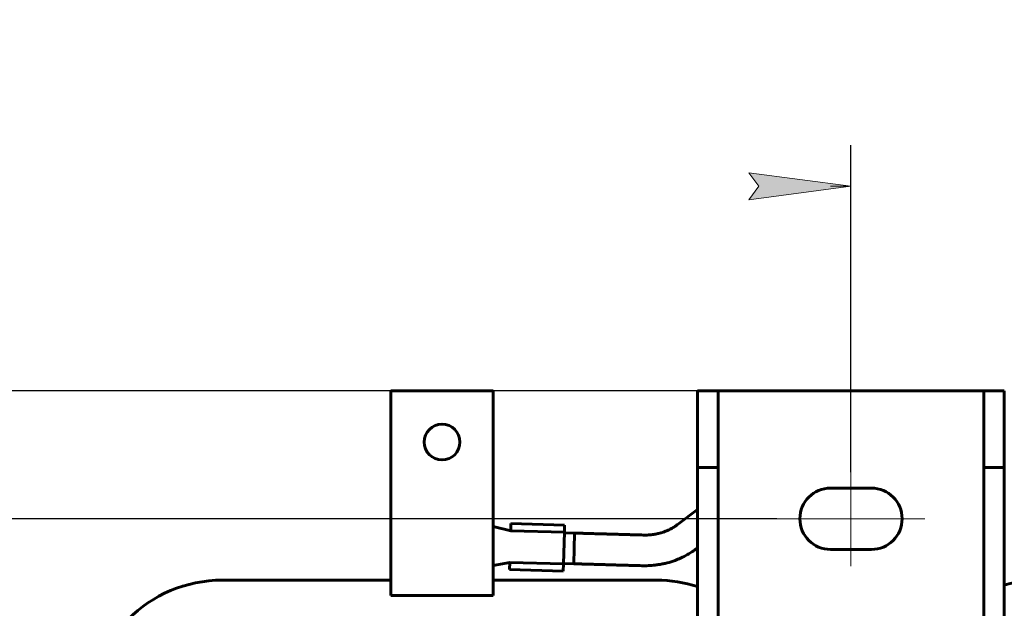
# Model space of a CAD drawing. Header units: millimetres. Extents: x 0 to 297, y 0 to 420.
# Tile 13 of 18: x 105 to 153, y 352 to 381. Entities that reach past the tile are written whole.
import ezdxf

# ---------------------------------------------------------------- set-up
doc = ezdxf.new("R2010")
doc.units = ezdxf.units.MM
for name, pattern in [('K5LT_AXLED', [19.5, 15, -1.5, 1.5, -1.5]), ('K5LT_BASIC', [0]), ('K5LT_THIN', [0])]:
    doc.linetypes.add(name, pattern=pattern)
doc.layers.add('Системный слой', color=7, linetype='Continuous')
doc.styles.add('KDIMTEXTSTYLE', font='GOST_AU.SHX', dxfattribs={"width": 0.96, "oblique": 15, "height": 5})
doc.dimstyles.new('KDIMSTYLE (0.25)', dxfattribs={"dimtxt": 5, "dimasz": 1, "dimexe": 2, "dimexo": 0, "dimgap": 1, "dimtad": 1, "dimlfac": 4, "dimtxsty": 'KDIMTEXTSTYLE', "dimsah": 1, "dimcen": 0, "dimdle": 1, "dimadec": 0, "dimazin": 0, "dimtfac": 0.667, "dimtmove": 0, "dimatfit": 3, "dimfxl": 1, "dimtvp": 1, "dimtolj": 1, "dimtzin": 0, "dimarcsym": 0})

# ---------------------------------------------------------------- blocks, each defined once
blk = doc.blocks.new('U107')
at = {"layer": 'Системный слой', "color": 150, "linetype": 'K5LT_BASIC', "lineweight": 60, "true_color": 0x0080ff}
for p, q in [((114.939, 353.551), (123.189, 353.551)), ((128.189, 353.551), (136.189, 353.551))]:
    blk.add_line(p, q, dxfattribs=at)
blk = doc.blocks.new('U117')
at = {"layer": 'Системный слой', "color": 150, "linetype": 'K5LT_BASIC', "lineweight": 60, "true_color": 0x0080ff}
for p, q in [((129.047, 355.965), (129.057, 356.315)), ((128.993, 354.066), (129.003, 354.416))]:
    blk.add_line(p, q, dxfattribs=at)
blk = doc.blocks.new('U118')
at = {"layer": 'Системный слой', "color": 150, "linetype": 'K5LT_BASIC', "lineweight": 60, "true_color": 0x0080ff}
for p, q in [((131.671, 355.89), (131.681, 356.24)), ((131.617, 353.991), (131.627, 354.341))]:
    blk.add_line(p, q, dxfattribs=at)
blk = doc.blocks.new('U119')
at = {"layer": 'Системный слой', "color": 150, "linetype": 'K5LT_BASIC', "lineweight": 60, "true_color": 0x0080ff}
for p, q in [((132.17, 355.851), (132.148, 355.101)), ((132.148, 355.101), (132.127, 354.351))]:
    blk.add_line(p, q, dxfattribs=at)
blk = doc.blocks.new('KDIMARROW_01')
at = {"layer": 'Системный слой'}
blk.add_hatch(color=0, dxfattribs=at).paths.add_polyline_path([(-5, -0.658), (0, 0), (-5, 0.658), (-4.5, 0)])
at = {"layer": 'Системный слой', "color": 0, "linetype": 'K5LT_THIN', "lineweight": 18}
for p, q in [((-4.5, 0), (-5, 0.658)), ((-5, 0.658), (0, 0)), ((0, 0), (-5, -0.658)), ((-5, -0.658), (-4.5, 0)), ((0, 0), (-1, 0))]:
    blk.add_line(p, q, dxfattribs=at)

msp = doc.modelspace()

# ---------------------------------------------------------------- linework, layer by layer
at = {"layer": 'Системный слой', "color": 150, "linetype": 'K5LT_BASIC', "lineweight": 60, "true_color": 0x0080ff}
for p, q in [((123.1894, 362.801), (123.1894, 353.551)), ((128.1894, 362.801), (123.1894, 362.801)), ((128.1894, 362.801), (128.1894, 353.551)), ((138.1894, 362.801), (139.1894, 362.801)), ((138.1894, 359.051), (138.1894, 362.801)), ((139.1894, 362.801), (139.1894, 359.051)), ((139.1894, 362.801), (152.1894, 362.801)), ((152.1894, 362.801), (153.1894, 362.801)), ((152.1894, 359.051), (152.1894, 362.801)), ((153.1894, 362.801), (153.1894, 359.051)), ((139.1894, 359.051), (138.1894, 359.051)), ((138.1894, 359.051), (138.1894, 299.051)), ((139.1894, 359.051), (139.1894, 299.051)), ((153.1894, 359.051), (152.1894, 359.051)), ((152.1894, 359.051), (152.1894, 299.051)), ((153.1894, 359.051), (153.1894, 299.051)), ((144.6894, 358.051), (146.6894, 358.051)), ((137.1872, 356.2528), (138.1894, 357.0111)), ((128.1894, 356.1776), (129.0468, 355.9649)), ((129.0468, 355.9649), (131.6707, 355.8901)), ((129.0568, 356.3148), (131.6807, 356.2399)), ((131.6707, 355.8901), (131.6266, 354.3407)), ((131.67, 355.8651), (132.1698, 355.8508)), ((138.0815, 355.0512), (138.1894, 355.1329)), ((146.6894, 355.051), (144.6894, 355.051)), ((129.0026, 354.4155), (128.1894, 354.2707)), ((128.9927, 354.0657), (131.6166, 353.9909)), ((131.6266, 354.3407), (129.0026, 354.4155)), ((131.6273, 354.3657), (132.1271, 354.3514)), ((123.1894, 352.801), (123.1894, 353.551)), ((128.1894, 353.551), (128.1894, 352.801)), ((128.1894, 352.801), (123.1894, 352.801))]:
    msp.add_line(p, q, dxfattribs=at)
at = {"layer": 'Системный слой', "color": 30, "linetype": 'K5LT_AXLED', "lineweight": 18, "true_color": 0xff8000}
for p, q in [((145.6894, 354.2382), (145.6894, 358.8264)), ((142.0674, 356.551), (149.3006, 356.551))]:
    msp.add_line(p, q, dxfattribs=at)
at = {"layer": 'Системный слой', "color": 150, "linetype": 'K5LT_BASIC', "lineweight": 60, "true_color": 0x0080ff}
msp.add_circle((125.6894, 360.301), 0.875, dxfattribs=at)
for centre, radius, start, end in [((144.6894, 356.551), 1.5, 90, 270), ((146.6894, 356.551), 1.5, 270, 90), ((114.9394, 347.051), 6.5, 90, 180), ((136.1894, 347.051), 6.5, 72.07979, 90), ((154.9394, 347.051), 6.5, 90, 105.6185)]:
    msp.add_arc(centre, radius, start, end, dxfattribs=at)
for points, knots in [([(132.1698, 355.8508), (132.1708, 355.8508), (132.1717, 355.8508), (132.1737, 355.8507), (132.1746, 355.8507), (132.1775, 355.8506), (132.1794, 355.8506), (132.1852, 355.8504), (132.189, 355.8503), (132.2005, 355.85), (132.2081, 355.8497), (132.2311, 355.8491), (132.2465, 355.8487), (132.2924, 355.8473), (132.3231, 355.8465), (132.3957, 355.8444), (132.4378, 355.8432), (132.4969, 355.8415), (132.5139, 355.841), (132.5395, 355.8403), (132.548, 355.8401), (132.5608, 355.8397), (132.5651, 355.8396), (132.5715, 355.8394), (132.5736, 355.8393), (132.5768, 355.8392), (132.5779, 355.8392), (132.5795, 355.8392), (132.58, 355.8391), (132.5808, 355.8391), (132.5811, 355.8391), (132.5816, 355.8391), (132.5818, 355.8391), (132.5991, 355.8386), (132.6162, 355.8381), (132.6418, 355.8374), (132.6503, 355.8371), (132.6759, 355.8364), (132.693, 355.8359), (132.7356, 355.8347), (132.7612, 355.834), (132.8209, 355.8323), (132.855, 355.8313), (132.9574, 355.8284), (133.0257, 355.8264), (133.1963, 355.8216), (133.2986, 355.8187), (133.4121, 355.8154), (133.4232, 355.8151), (133.5153, 355.8125), (133.5961, 355.8102), (133.7086, 355.807), (133.7403, 355.8061), (133.7844, 355.8048), (133.7968, 355.8044), (133.8217, 355.8037), (133.8341, 355.8034), (133.8566, 355.8027), (133.8667, 355.8025), (133.8969, 355.8016), (133.9171, 355.801), (133.9776, 355.7993), (134.018, 355.7981), (134.1121, 355.7955), (134.1659, 355.7939), (134.313, 355.7897), (134.4036, 355.7871), (134.5621, 355.7826), (134.63, 355.7807), (134.7146, 355.7783), (134.7305, 355.7778), (134.7807, 355.7764), (134.8152, 355.7754), (134.9234, 355.7723), (134.998, 355.7702), (135.1678, 355.7654), (135.2635, 355.7626), (135.4158, 355.7583), (135.4728, 355.7563), (135.6162, 355.7533), (135.7025, 355.7546), (135.8762, 355.765), (135.9638, 355.7745), (136.115, 355.7983), (136.1812, 355.8115), (136.2562, 355.8292), (136.2649, 355.8313), (136.3196, 355.8448), (136.3656, 355.8574), (136.4234, 355.8744), (136.4351, 355.8779), (136.4581, 355.8849), (136.4696, 355.8885), (136.5045, 355.8996), (136.5282, 355.9074), (136.5971, 355.9312), (136.6425, 355.9482), (136.7633, 355.9975), (136.8365, 356.0321), (136.9643, 356.1018), (137.0189, 356.1351), (137.0962, 356.1868), (137.1192, 356.2029), (137.1558, 356.2293), (137.1695, 356.2394), (137.1845, 356.2507), (137.1858, 356.2517), (137.1872, 356.2528)], [0, 0, 0, 0, 0.0236591, 0.0236591, 0.0473182, 0.0473182, 0.0946364, 0.0946364, 0.1892727, 0.1892727, 0.3785455, 0.3785455, 0.757091, 0.757091, 1.514182, 1.514182, 2.5523331, 2.5523331, 2.9737788, 2.9737788, 3.1845016, 3.1845016, 3.289863, 3.289863, 3.3425438, 3.3425438, 3.3688841, 3.3688841, 3.3820543, 3.3820543, 3.3886394, 3.3886394, 3.3938833, 3.3938833, 3.8160528, 3.8160528, 4.0267756, 4.0267756, 4.4482213, 4.4482213, 5.0803898, 5.0803898, 5.9232811, 5.9232811, 7.6090638, 7.6090638, 10.1377378, 10.1377378, 10.4117562, 10.4117562, 12.4156815, 12.4156815, 13.2013053, 13.2013053, 13.5093032, 13.5093032, 13.8173011, 13.8173011, 14.0667563, 14.0667563, 14.5655882, 14.5655882, 15.5616688, 15.5616688, 16.8808686, 16.8808686, 19.1559863, 19.1559863, 20.9062338, 20.9062338, 21.3086745, 21.3086745, 22.1691486, 22.1691486, 23.9812192, 23.9812192, 26.2563369, 26.2563369, 27.6470779, 27.6470779, 29.8024557, 29.8024557, 31.955745, 31.955745, 33.6966192, 33.6966192, 33.9268019, 33.9268019, 35.1353551, 35.1353551, 35.4374934, 35.4374934, 35.7396317, 35.7396317, 36.3715096, 36.3715096, 37.6195756, 37.6195756, 39.8091782, 39.8091782, 41.6520086, 41.6520086, 42.4590526, 42.4590526, 42.9503045, 42.9503045, 43, 43, 43, 43]), ([(132.1271, 354.3515), (132.128, 354.3514), (132.129, 354.3514), (132.1309, 354.3513), (132.1319, 354.3513), (132.1347, 354.3512), (132.1367, 354.3512), (132.1424, 354.351), (132.1462, 354.3509), (132.1577, 354.3506), (132.1654, 354.3504), (132.1884, 354.3497), (132.2037, 354.3493), (132.2497, 354.348), (132.2803, 354.3471), (132.353, 354.345), (132.395, 354.3438), (132.4541, 354.3421), (132.4712, 354.3416), (132.4968, 354.3409), (132.5053, 354.3407), (132.5181, 354.3403), (132.5223, 354.3402), (132.5287, 354.34), (132.5309, 354.3399), (132.5341, 354.3398), (132.5351, 354.3398), (132.5367, 354.3398), (132.5373, 354.3398), (132.5381, 354.3397), (132.5383, 354.3397), (132.5389, 354.3397), (132.5391, 354.3397), (132.5396, 354.3397), (132.5399, 354.3397), (132.5404, 354.3397), (132.5406, 354.3397), (132.5411, 354.3396), (132.5414, 354.3396), (132.5422, 354.3396), (132.5427, 354.3396), (132.544, 354.3396), (132.5447, 354.3395), (132.5466, 354.3395), (132.5476, 354.3395), (132.5507, 354.3394), (132.5528, 354.3393), (132.5579, 354.3392), (132.5609, 354.3391), (132.5682, 354.3389), (132.5725, 354.3388), (132.585, 354.3384), (132.5932, 354.3382), (132.6135, 354.3376), (132.6257, 354.3372), (132.6549, 354.3364), (132.672, 354.3359), (132.7219, 354.3345), (132.7547, 354.3336), (132.8362, 354.3312), (132.8848, 354.3298), (133.0017, 354.3265), (133.0699, 354.3246), (133.2696, 354.3189), (133.4009, 354.3151), (133.5721, 354.3102), (133.6116, 354.3091), (133.6919, 354.3068), (133.7327, 354.3057), (133.7838, 354.3042), (133.794, 354.3039), (133.8144, 354.3033), (133.8246, 354.3031), (133.8552, 354.3022), (133.8756, 354.3016), (133.9367, 354.2999), (133.9775, 354.2987), (134.0713, 354.296), (134.1243, 354.2945), (134.219, 354.2918), (134.2611, 354.2906), (134.3713, 354.2875), (134.4397, 354.2855), (134.5302, 354.2829), (134.5522, 354.2823), (134.5961, 354.2811), (134.6181, 354.2804), (134.6495, 354.2795), (134.6589, 354.2793), (134.6871, 354.2785), (134.7058, 354.2779), (134.7626, 354.2763), (134.8004, 354.2752), (134.9151, 354.272), (134.9914, 354.2698), (135.1961, 354.2639), (135.3258, 354.2601), (135.5712, 354.2533), (135.6825, 354.255), (135.9034, 354.2661), (136.0112, 354.2755), (136.1857, 354.2964), (136.2503, 354.3055), (136.3787, 354.3261), (136.4425, 354.3378), (136.5692, 354.3637), (136.6324, 354.3781), (136.8315, 354.4284), (136.9633, 354.4695), (137.1817, 354.5511), (137.2675, 354.5865), (137.473, 354.6794), (137.5899, 354.7391), (137.7714, 354.8425), (137.8402, 354.8844), (137.9629, 354.9651), (138.0163, 355.0024), (138.0729, 355.0447), (138.0772, 355.0479), (138.0815, 355.0512)], [0, 0, 0, 0, 0.0199621, 0.0199621, 0.0399242, 0.0399242, 0.0798483, 0.0798483, 0.1596966, 0.1596966, 0.3193933, 0.3193933, 0.6387866, 0.6387866, 1.2775732, 1.2775732, 2.1535009, 2.1535009, 2.5090906, 2.5090906, 2.6868855, 2.6868855, 2.775783, 2.775783, 2.8202317, 2.8202317, 2.8424561, 2.8424561, 2.8535683, 2.8535683, 2.8591244, 2.8591244, 2.8643683, 2.8643683, 2.8696122, 2.8696122, 2.8748561, 2.8748561, 2.8804121, 2.8804121, 2.8911086, 2.8911086, 2.9069456, 2.9069456, 2.9291699, 2.9291699, 2.9719559, 2.9719559, 3.0353036, 3.0353036, 3.124201, 3.124201, 3.295345, 3.295345, 3.5487356, 3.5487356, 3.9043254, 3.9043254, 4.5889014, 4.5889014, 5.6024636, 5.6024636, 7.0248228, 7.0248228, 9.7631269, 9.7631269, 10.583135, 10.583135, 11.4319218, 11.4319218, 11.6441184, 11.6441184, 11.8563151, 11.8563151, 12.2809955, 12.2809955, 13.1308143, 13.1308143, 14.243033, 14.243033, 15.1243267, 15.1243267, 16.5400791, 16.5400791, 16.9927429, 16.9927429, 17.4454067, 17.4454067, 17.6413901, 17.6413901, 18.0322031, 18.0322031, 18.8364148, 18.8364148, 20.486331, 20.486331, 23.236041, 23.236041, 25.4605284, 25.4605284, 27.7564142, 27.7564142, 29.1204183, 29.1204183, 30.4844224, 30.4844224, 31.8484266, 31.8484266, 34.8499287, 34.8499287, 36.8227894, 36.8227894, 39.6464472, 39.6464472, 41.4321905, 41.4321905, 42.8805633, 42.8805633, 43, 43, 43, 43])]:
    msp.add_open_spline(points, degree=3, knots=knots, dxfattribs=at)

# ---------------------------------------------------------------- block references
at = {"layer": 'Системный слой'}
for name in ['U117', 'U118', 'U119', 'U107']:
    msp.add_blockref(name, (0, 0), dxfattribs=at)

# ---------------------------------------------------------------- dimensions: what is measured, and where the dimension line sits
at = {"layer": 'Системный слой', "color": 7}
msp.add_linear_dim(base=(145.6894, 372.801), p1=(185.6894, 360.1731), p2=(145.6894, 358.8264), location=(165.6894, 372.801), text='\\H5.0;\\W0.965;\\Q15;\\H5.0;\\W0.965;\\Q15;\\Q15;Ш1', dimstyle='KDIMSTYLE (0.25)', override={"dimexo": 0, "dimblk1": 'KDIMARROW_01', "dimblk2": 'KDIMARROW_01', "dimse1": 0, "dimse2": 0, "dimclrt": 7, "dimtolj": 1}, dxfattribs=at).render()
for base, p1, p2, location, text in [((88.0019, 362.801), (143.1805, 253.8982), (139.1894, 362.801), (88.0019, 308.3496), '\\H5.0;\\W0.965;\\Q15;\\H5.0;\\W0.965;\\Q15;\\Q15;Г'), ((98.0019, 356.551), (143.3766, 301.551), (142.0674, 356.551), (98.0019, 329.051), '\\H5.0;\\W0.965;\\Q15;\\H5.0;\\W0.965;\\Q15;\\Q15;Г1')]:
    msp.add_linear_dim(base=base, p1=p1, p2=p2, angle=90, location=location, text=text, dimstyle='KDIMSTYLE (0.25)', override={"dimexo": 0, "dimblk1": 'KDIMARROW_01', "dimblk2": 'KDIMARROW_01', "dimse1": 0, "dimse2": 0, "dimclrt": 7, "dimtolj": 1}, dxfattribs=at).render()

doc.saveas('drawing.dxf')
